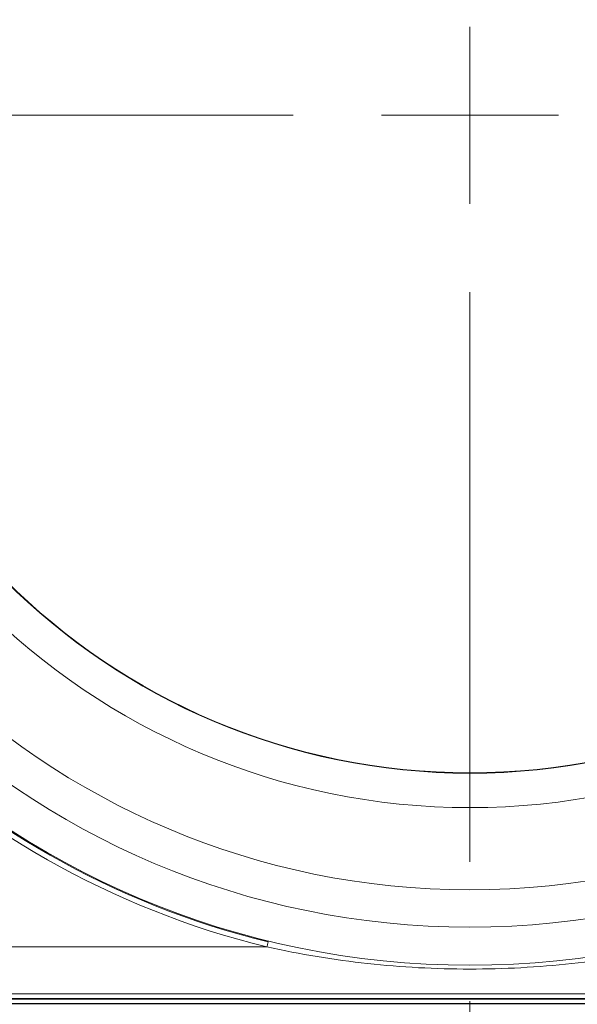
# Model space of a CAD drawing. Header units: millimetres. Extents: x 10 to 272, y 8 to 208.
# Tile 12 of 25: x 64 to 72, y 162 to 177. Entities that reach past the tile are written whole.
import ezdxf

# ---------------------------------------------------------------- set-up
doc = ezdxf.new("R2010")
doc.units = ezdxf.units.MM
doc.styles.add('SLDTEXTSTYLE1', font='TXT', dxfattribs={"width": 0.605})
doc.dimstyles.new('SLDDIMSTYLE1', dxfattribs={"dimtxt": 2.054655, "dimasz": 3, "dimexe": 0, "dimexo": 0.0625, "dimgap": 0.513664, "dimtad": 0, "dimtih": 1, "dimtoh": 1, "dimlfac": 2, "dimrnd": 1e-09, "dimzin": 12, "dimdsep": 46, "dimtxsty": 'SLDTEXTSTYLE1', "dimsah": 1, "dimcen": 0.09, "dimadec": 0, "dimazin": 3, "dimtfac": 1, "dimtofl": 0, "dimtmove": 0, "dimatfit": 3, "dimfxl": 1, "dimfrac": 2, "dimtolj": 1, "dimtzin": 12, "dimarcsym": 0})

# ---------------------------------------------------------------- blocks, each defined once
blk = doc.blocks.new('*D18')
at = {"color": 7, "linetype": 'Continuous', "lineweight": 0}
for p, q in [((56.757, 163.786), (56.757, 149.665)), ((70.484, 162.448), (70.484, 149.665)), ((44.211, 152.743), (43.74, 152.743)), ((43.74, 152.743), (43.74, 149.587)), ((50.874, 152.743), (51.345, 152.743)), ((51.345, 152.743), (51.345, 149.587)), ((56.757, 151.165), (52.168, 151.165)), ((70.484, 151.165), (56.757, 151.165)), ((43.74, 149.587), (44.211, 149.587)), ((51.345, 149.587), (50.874, 149.587))]:
    blk.add_line(p, q, dxfattribs=at)
for points in [[(56.757, 151.165), (59.757, 150.657), (59.757, 151.673)], [(70.484, 151.165), (67.484, 151.673), (67.484, 150.657)]]:
    blk.add_solid(points, dxfattribs=at)
at = {"color": 7, "linetype": 'Continuous', "lineweight": 0, "char_height": 2.1167, "attachment_point": 1, "style": 'SLDTEXTSTYLE1'}
for s, insert in [('27.5', (36.018, 152.316, -17.7)), ('1.08', (44.799, 152.316, -17.7))]:
    blk.add_mtext(s, dxfattribs=dict(at, insert=insert))
blk = doc.blocks.new('SW_CENTERMARKSYMBOL_0')
at = {"color": 0, "linetype": 'Continuous', "lineweight": 0}
for p, q in [((0, 0), (0, 1.27)), ((-2.54, 0), (-24.86, 0)), ((0, 0), (-1.27, 0)), ((0, 0), (0, -1.27)), ((0, 0), (1.27, 0)), ((0, -2.54), (0, -10.714))]:
    blk.add_line(p, q, dxfattribs=at)

msp = doc.modelspace()

# ---------------------------------------------------------------- linework, layer by layer
at = {"color": 7, "linetype": 'Continuous', "lineweight": 15}
for p, q in [((61.1354, 163.225), (67.5676, 163.225)), ((92.2525, 162.5499), (61.1354, 162.5499)), ((92.1942, 162.4746), (60.9442, 162.4746)), ((92.3197, 162.4827), (61.0683, 162.4827)), ((61.131, 162.4131), (92.257, 162.4131)), ((61.131, 162.4065), (92.257, 162.4065))]:
    msp.add_line(p, q, dxfattribs=at)
at = {"color": 7, "linetype": 'Continuous', "lineweight": 15, "flags": 128}
msp.add_lwpolyline([(67.5854, 163.2978), (67.585, 163.2961), (67.584, 163.2917), (67.5823, 163.2849), (67.5801, 163.2758), (67.5774, 163.2649), (67.5743, 163.2524), (67.5711, 163.239), (67.5676, 163.225)], dxfattribs=at)
at = {"color": 7, "linetype": 'Continuous', "lineweight": 15}
for radius in [12.2, 11.6535, 11.1176, 9.9375, 9.4442, 9.4375]:
    msp.add_circle((70.4843, 175.1621), radius, dxfattribs=at)
for radius in [12.2883, 12.2134]:
    msp.add_arc((70.4843, 175.1621), radius, 193.37922, 256.26948, dxfattribs=at)
msp.add_open_spline([(73.4011, 163.225), (72.921, 163.1194), (72.4374, 163.0399), (71.4614, 162.9334), (70.9718, 162.9067), (69.9893, 162.907), (69.5005, 162.934), (68.5299, 163.0402), (68.0476, 163.1194), (67.5676, 163.225)], degree=3, knots=[0, 0, 0, 0, 0.25, 0.25, 0.5, 0.5, 0.75, 0.75, 1, 1, 1, 1], dxfattribs=at)

# ---------------------------------------------------------------- block references
at = {"color": 7, "linetype": 'Continuous', "lineweight": 0}
msp.add_blockref('SW_CENTERMARKSYMBOL_0', (70.4843, 175.1621), dxfattribs=at)

# ---------------------------------------------------------------- dimensions: what is measured, and where the dimension line sits
dim = msp.add_linear_dim(base=(70.4843, 151.1648), p1=(56.7567, 165.7865), p2=(70.4843, 164.4479), dimstyle='SLDDIMSTYLE1', dxfattribs=at)
dim.commit()
dim.dimension.update_dxf_attribs({"geometry": '*D18', "text_midpoint": (43.8579, 151.1648), "dimtype": 160})

doc.saveas('drawing.dxf')
